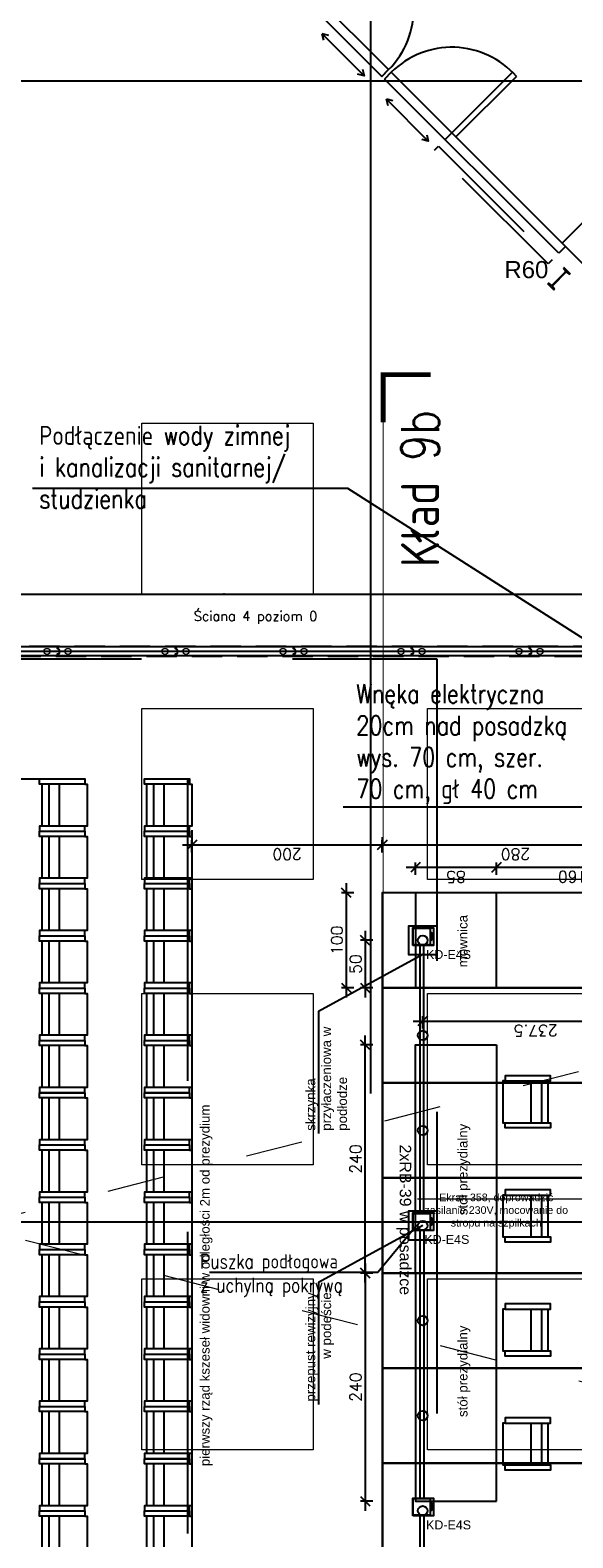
# Model space of a CAD drawing. Header units: centimetres. Extents: x -228435 to 111511, y -89367 to 428125.
# Tile 149 of 219: x 3885 to 9587, y 43675 to 59534. Entities that reach past the tile are written whole.
import ezdxf
from ezdxf.xclip import XClip

# ---------------------------------------------------------------- set-up
doc = ezdxf.new("R2010")
doc.units = ezdxf.units.CM
doc.header["$LTSCALE"] = 50
doc.header["$XCLIPFRAME"] = 0
doc.header["$PDMODE"] = 35
doc.header["$PDSIZE"] = 0.1
for name, pattern in [('0_II 10 sal$0$HIDDEN', [9.525, 6.35, -3.175]), ('DASHDOT2', [12.7, 6.35, -3.175, 0, -3.175]), ('HIDDEN', [9.525, 6.35, -3.175]), ('HIDDEN2', [4.7625, 3.175, -1.5875]), ('HIDDENX2', [19.05, 12.7, -6.35]), ('Kondygnacja +0$0$DASHDOT2', [12.7, 6.35, -3.175, 0, -3.175]), ('Kondygnacja -1$0$ACAD_ISO03W100', [30, 12, -18])]:
    doc.linetypes.add(name, pattern=pattern)
doc.layers.get('0').update_dxf_attribs({"color": 8})
doc.layers.get('DEFPOINTS').update_dxf_attribs({"color": 8})
for name, color, linetype in [('0_II 10 sal$0$ARCH_SIEDZENIA', 8, 'Continuous'), ('0_II 10 sal$0$ARCH_WYPOSAŻENIE_INNE', 8, 'Continuous'), ('0_II 10 sal$0$ARCH_ŚCIANY_PRZESUWNE', 8, 'Continuous'), ('ARCH_INFO_KŁADY ŚCIAN', 8, 'HIDDEN2'), ('ARCH_INFO_ODPORNOŚĆ OGNIOWA', 8, 'Continuous'), ('ARCH_INFO_OPISY', 8, 'Continuous'), ('ARCH_INFO_OSIE_IST', 8, 'DASHDOT2'), ('ARCH_NIEWIDOK_IST', 8, 'HIDDEN'), ('ARCH_STAL_IST', 8, 'Continuous'), ('ARCH_SZYNY', 8, 'Continuous'), ('ARCH_WIDOK_IST', 8, 'Continuous'), ('HUFCOR', 8, 'Continuous'), ('Hufcor szyny', 8, 'Kondygnacja +0$0$DASHDOT2'), ('Kondygnacja +0$0$ARCH_INFO_ODPORNOŚĆ OGNIOWA', 8, 'Continuous'), ('Kondygnacja +0$0$ARCH_INFO_OPISY', 8, 'Continuous'), ('Kondygnacja +0$0$ARCH_STAL_IST', 8, 'Continuous'), ('Kondygnacja +0$0$ARCH_WIDOK_IST', 8, 'Continuous'), ('Kondygnacja -1$0$ARCH_WYPOSAŻENIE_INNE', 8, 'Continuous'), ('Osie rzutów$0$ARCH_INFO_OSIE_OPISY_IST', 8, 'Continuous'), ('PANELE', 8, 'Continuous'), ('RYSUNKOWE_XREF', 8, 'Continuous')]:
    doc.layers.add(name, color=color, linetype=linetype)
for name, color, linetype, lineweight in [('_SP KORYTA', 8, 'Continuous', 25), ('ARCH_SUFITY_PODWIESZANE', 8, 'HIDDENX2', 9), ('Kondygnacja +0_5$0$ARCH_INFO_WYMIARY', 8, 'Continuous', 9), ('SYSTEMY AV', 8, 'Continuous', 13), ('Wymiary', 8, 'Continuous', 15)]:
    doc.layers.add(name, color=color, linetype=linetype, lineweight=lineweight)
doc.layers.get('HUFCOR').off()
doc.styles.add('-1 sale konferencyjne$0$Arial', font='ARIAL.TTF')
doc.styles.add('Arial', font='ARIAL.TTF')
doc.styles.add('Kondygnacja +0$0$Arial', font='ARIAL.TTF')
doc.styles.add('Kondygnacja +0$0$ROMANS-50-CM', font='romans.shx', dxfattribs={"width": 0.8, "height": 10})
doc.styles.add('Kondygnacja +0$0$Standard', font='txt')
doc.styles.add('Kondygnacja +0_5$0$Romans', font='Romans.shx', dxfattribs={"width": 0.7})
doc.styles.add('Romans', font='Romans.shx')
doc.styles.add('ROMANS-50-CM', font='romans.shx', dxfattribs={"width": 0.8, "height": 10})
doc.linetypes.add('SZYNA_LINE', pattern='A,12.7,-7.75,["SZYNA",Standard,S=2.54,R=0,X=-5.95,Y=-1.27],-7.75', length=28.2)
doc.dimstyles.new('ISO-25', dxfattribs={"dimtxt": 2.5, "dimasz": 2.5, "dimexe": 1.25, "dimexo": 0.625, "dimtad": 1, "dimtxsty": 'Standard', "dimcen": 2.5, "dimadec": 0, "dimazin": 0, "dimtfac": 1, "dimtmove": 0, "dimatfit": 3, "dimfxl": 0, "dimarcsym": 0})
doc.dimstyles.new('Kondygnacja +0$0$ISO-25', dxfattribs={"dimtxt": 2.5, "dimasz": 2.5, "dimexe": 1.25, "dimexo": 0.625, "dimtad": 1, "dimtxsty": 'Kondygnacja +0$0$Standard', "dimcen": 2.5, "dimadec": 0, "dimazin": 0, "dimtfac": 1, "dimtmove": 0, "dimatfit": 3, "dimfxl": 0, "dimarcsym": 0})
doc.dimstyles.new('Kondygnacja +0_5$0$Wymiary 1-100', dxfattribs={"dimtxt": 12, "dimasz": 10, "dimexe": 5, "dimexo": 0, "dimgap": 4, "dimtad": 1, "dimrnd": 0.5, "dimzin": 12, "dimdsep": 46, "dimtxsty": 'Kondygnacja +0_5$0$Romans', "dimblk": 'Kondygnacja +0_5$0$_Oblique', "dimcen": 10, "dimdle": 10, "dimclrt": 55, "dimazin": 0, "dimtfac": 1, "dimtmove": 1, "dimatfit": 3, "dimfxl": 0, "dimtolj": 1, "dimtzin": 0, "dimarcsym": 0})
doc.dimstyles.new('Wymiary 1-100', dxfattribs={"dimtxt": 12, "dimasz": 10, "dimexe": 5, "dimexo": 0, "dimgap": 4, "dimtad": 1, "dimrnd": 0.5, "dimzin": 12, "dimdsep": 46, "dimtxsty": 'Romans', "dimblk": 'OBLIQUE', "dimcen": 10, "dimdle": 10, "dimclrt": 55, "dimazin": 0, "dimtfac": 1, "dimtmove": 1, "dimatfit": 3, "dimfxl": 0, "dimtolj": 1, "dimtzin": 0, "dimarcsym": 0})

# ---------------------------------------------------------------- blocks, each defined once
blk = doc.blocks.new('SU Lampy kwadratowe +0')
at = {"layer": 'ARCH_SUFITY_PODWIESZANE', "ltscale": 2.5}
for points in [[(12620, 10040), (12800, 10040), (12800, 9860), (12620, 9860)], [(12620, 9740), (12800, 9740), (12800, 9560), (12620, 9560)], [(12920, 9740), (13100, 9740), (13100, 9560), (12920, 9560)], [(12620, 9440), (12800, 9440), (12800, 9260), (12620, 9260)], [(12920, 9440), (13100, 9440), (13100, 9260), (12920, 9260)], [(12620, 9140), (12800, 9140), (12800, 8960), (12620, 8960)], [(12920, 9140), (13100, 9140), (13100, 8960), (12920, 8960)]]:
    blk.add_lwpolyline(points, close=True, dxfattribs=at)
blk = doc.blocks.new('Kondygnacja +0_5$0$_Oblique')
at = {"color": 0, "linetype": 'ByBlock', "lineweight": -2}
blk.add_line((-0.5, -0.5), (0.5, 0.5), dxfattribs=at)
blk = doc.blocks.new('*D331')
at = {"layer": 'DEFPOINTS', "color": 0, "lineweight": 40}
for p in [(1460, 53597), (1460, 53595), (10385, 53355)]:
    blk.add_point(p, dxfattribs=at)
at = {"layer": 'Kondygnacja +0_5$0$ARCH_INFO_WYMIARY', "color": 0, "lineweight": -2}
for p, q in [((10395, 53597), (1450, 53597)), ((1460, 53595), (1460, 53602)), ((10385, 53589), (10385, 53602))]:
    blk.add_line(p, q, dxfattribs=at)
at = {"layer": 'Kondygnacja +0_5$0$ARCH_INFO_WYMIARY', "color": 0, "lineweight": -2, "xscale": 10, "yscale": 10, "zscale": 10, "rotation": 180}
blk.add_blockref('Kondygnacja +0_5$0$_Oblique', (1460, 53597), dxfattribs=at)
at = {"layer": 'Kondygnacja +0_5$0$ARCH_INFO_WYMIARY', "color": 0, "lineweight": -2, "xscale": 10, "yscale": 10, "zscale": 10}
blk.add_blockref('Kondygnacja +0_5$0$_Oblique', (10385, 53597), dxfattribs=at)
at = {"layer": 'Kondygnacja +0_5$0$ARCH_INFO_WYMIARY', "color": 55, "insert": (5923, 53602), "char_height": 5, "attachment_point": 5, "style": 'Kondygnacja +0_5$0$Romans'}
blk.add_mtext('\\A1;8925', dxfattribs=at)
blk = doc.blocks.new('Linie kładów 0')
at = {"layer": 'ARCH_INFO_KŁADY ŚCIAN', "linetype": 'Continuous', "const_width": 5}
blk.add_lwpolyline([(12923.5, 10090.9), (12873.5, 10090.9), (12873.5, 10040.9)], dxfattribs=at)
at = {"layer": 'ARCH_INFO_KŁADY ŚCIAN', "ltscale": 10, "const_width": 1}
blk.add_lwpolyline([(12873.5, 5967.4), (12873.5, 10090.9)], dxfattribs=at)
at = {"layer": 'ARCH_INFO_KŁADY ŚCIAN', "insert": (12932.3, 9888.5), "char_height": 40, "width": 626.533, "attachment_point": 7, "rotation": 90, "style": 'ROMANS-50-CM'}
blk.add_mtext('Kład 9b', dxfattribs=at)
blk = doc.blocks.new('Kondygnacja +0$0$_Dot')
at = {"color": 0, "linetype": 'ByBlock', "lineweight": -2}
blk.add_line((-0.5, 0), (-1, 0), dxfattribs=at)
at = {"color": 0, "linetype": 'ByBlock', "const_width": 0.5}
blk.add_lwpolyline([(-0.25, 0, 1), (0.25, 0, 1)], format="xyb", close=True, dxfattribs=at)
blk = doc.blocks.new('A$C50B549AF')
at = {"layer": 'ARCH_SZYNY', "linetype": 'SZYNA_LINE', "ltscale": 2.5}
blk.add_line((6047, 4800.4, 630), (6909.2, 4800.4, 630), dxfattribs=at)
blk = doc.blocks.new('*U520')
at = {"layer": 'PANELE'}
for points in [[(0, 0), (0, -21), (-14, -21)], [(0, 0), (1240, 0)], [(1240, 0), (1240, -21), (1226, -21)], [(-14, -76), (0, -76), (0, -97)], [(0, -97), (1240, -97)], [(1226, -76), (1240, -76), (1240, -97)]]:
    blk.add_lwpolyline(points, dxfattribs=at)
for centre in [(24, -48), (1264, -48)]:
    blk.add_arc(centre, 46.5, 143.7563, 216.2437, dxfattribs=at)
at = {"layer": 'Wymiary'}
for centre in [(110, -48), (1130, -48)]:
    blk.add_circle(centre, 32, dxfattribs=at)
blk = doc.blocks.new('-1 dzien I$0$Miejsce_siedzące_2d')
at = {"color": 0, "linetype": 'ByBlock', "lineweight": -2}
for p, q in [((-26.4, 27.1), (26.4, 27.1)), ((-26.4, 12.5), (26.4, 12.5))]:
    blk.add_line(p, q, dxfattribs=at)
for points in [[(-26.4, 62.7), (-26.4, 0), (-33, 0), (-33, 62.7), (-26.4, 62.7), (-26.4, 66), (26.4, 66), (26.4, 62.7), (26.4, 0), (33, 0), (33, 62.7), (26.4, 62.7)], [(26.4, 3.3), (-26.4, 3.3)]]:
    blk.add_lwpolyline(points, dxfattribs=at)
blk = doc.blocks.new('_Oblique')
at = {"color": 0, "linetype": 'ByBlock', "lineweight": -2}
blk.add_line((-0.5, -0.5), (0.5, 0.5), dxfattribs=at)
blk = doc.blocks.new('*D1262')
at = {"color": 0, "lineweight": -2}
for p, q in [((818.8, 160.1), (831.8, 160.1)), ((826.8, 170.1), (826.8, -9.9)), ((818.8, 0.1), (831.8, 0.1))]:
    blk.add_line(p, q, dxfattribs=at)
at = {"layer": 'DEFPOINTS', "color": 0, "lineweight": 40}
for p in [(800, 160.1), (799.2, 0.1), (826.8, 0.1)]:
    blk.add_point(p, dxfattribs=at)
at = {"color": 0, "lineweight": -2, "xscale": 10, "yscale": 10, "zscale": 10}
for p, rotation in [((826.8, 160.1), 90), ((826.8, 0.1), 270)]:
    blk.add_blockref('_Oblique', p, dxfattribs=dict(at, rotation=rotation))
at = {"color": 55, "insert": (816.8, 80.1), "char_height": 12, "attachment_point": 5, "rotation": 90, "style": 'Romans'}
blk.add_mtext('\\A1;160', dxfattribs=at)
blk = doc.blocks.new('*D1263')
at = {"color": 0, "lineweight": -2}
for p, q in [((850.5, 290.1), (850.5, -9.9)), ((842.5, 280.1), (855.5, 280.1)), ((842.5, 0.1), (855.5, 0.1))]:
    blk.add_line(p, q, dxfattribs=at)
at = {"layer": 'DEFPOINTS', "color": 0, "lineweight": 40}
for p in [(800.8, 280.1), (800, 0.1), (850.5, 0.1)]:
    blk.add_point(p, dxfattribs=at)
at = {"color": 0, "lineweight": -2, "xscale": 10, "yscale": 10, "zscale": 10}
for p, rotation in [((850.5, 280.1), 90), ((850.5, 0.1), 270)]:
    blk.add_blockref('_Oblique', p, dxfattribs=dict(at, rotation=rotation))
at = {"color": 55, "insert": (840.5, 140.1), "char_height": 12, "attachment_point": 5, "rotation": 90, "style": 'Romans'}
blk.add_mtext('\\A1;280', dxfattribs=at)
blk = doc.blocks.new('*D1264')
at = {"color": 0, "lineweight": -2}
for p, q in [((826.8, 255.1), (826.8, 150.1)), ((818.8, 245.1), (831.8, 245.1)), ((818.8, 160.1), (831.8, 160.1))]:
    blk.add_line(p, q, dxfattribs=at)
at = {"layer": 'DEFPOINTS', "color": 0, "lineweight": 40}
for p in [(800, 245.1), (800, 160.1), (826.8, 160.1)]:
    blk.add_point(p, dxfattribs=at)
at = {"color": 0, "lineweight": -2, "xscale": 10, "yscale": 10, "zscale": 10}
for p, rotation in [((826.8, 245.1), 90), ((826.8, 160.1), 270)]:
    blk.add_blockref('_Oblique', p, dxfattribs=dict(at, rotation=rotation))
at = {"color": 55, "insert": (816.8, 202.6), "char_height": 12, "attachment_point": 5, "rotation": 90, "style": 'Romans'}
blk.add_mtext('\\A1;85', dxfattribs=at)
blk = doc.blocks.new('*D1267')
at = {"color": 0, "lineweight": -2}
for p, q in [((665.1, 247.6), (665.1, -10)), ((657.1, 237.6), (670.1, 237.6)), ((657.1, 0), (670.1, 0))]:
    blk.add_line(p, q, dxfattribs=at)
at = {"layer": 'DEFPOINTS', "color": 0, "lineweight": 40}
for p in [(650, 237.6), (647.1, 0), (665.1, 0)]:
    blk.add_point(p, dxfattribs=at)
at = {"color": 0, "lineweight": -2, "xscale": 10, "yscale": 10, "zscale": 10}
for p, rotation in [((665.1, 237.6), 90), ((665.1, 0), 270)]:
    blk.add_blockref('_Oblique', p, dxfattribs=dict(at, rotation=rotation))
at = {"color": 55, "insert": (655.1, 118.8), "char_height": 12, "attachment_point": 5, "rotation": 90, "style": 'Romans'}
blk.add_mtext('\\A1;237.5', dxfattribs=at)
blk = doc.blocks.new('*D1268')
at = {"color": 0, "lineweight": -2}
for p, q in [((690, 317.8), (810, 317.8)), ((700, 309.8), (700, 322.8)), ((800, 309.8), (800, 322.8))]:
    blk.add_line(p, q, dxfattribs=at)
at = {"layer": 'DEFPOINTS', "color": 0, "lineweight": 40}
for p in [(800, 317.8), (700, 280.1), (800, 280.1)]:
    blk.add_point(p, dxfattribs=at)
at = {"color": 0, "lineweight": -2, "xscale": 10, "yscale": 10, "zscale": 10, "rotation": 180}
blk.add_blockref('_Oblique', (700, 317.8), dxfattribs=at)
at = {"color": 0, "lineweight": -2, "xscale": 10, "yscale": 10, "zscale": 10}
blk.add_blockref('_Oblique', (800, 317.8), dxfattribs=at)
at = {"color": 55, "insert": (750, 327.8), "char_height": 12, "attachment_point": 5, "style": 'Romans'}
blk.add_mtext('\\A1;100', dxfattribs=at)
blk = doc.blocks.new('*D1269')
at = {"color": 0, "lineweight": -2}
for p, q in [((700, 290), (700, 303)), ((750, 290), (750, 303)), ((760, 298), (690, 298))]:
    blk.add_line(p, q, dxfattribs=at)
at = {"layer": 'DEFPOINTS', "color": 0, "lineweight": 40}
for p in [(700, 298), (700, 237.6), (750, 237.6)]:
    blk.add_point(p, dxfattribs=at)
at = {"color": 0, "lineweight": -2, "xscale": 10, "yscale": 10, "zscale": 10, "rotation": 180}
blk.add_blockref('_Oblique', (700, 298), dxfattribs=at)
at = {"color": 0, "lineweight": -2, "xscale": 10, "yscale": 10, "zscale": 10}
blk.add_blockref('_Oblique', (750, 298), dxfattribs=at)
at = {"color": 55, "insert": (725, 308), "char_height": 12, "attachment_point": 5, "style": 'Romans'}
blk.add_mtext('\\A1;50', dxfattribs=at)
blk = doc.blocks.new('*D1270')
at = {"color": 0, "lineweight": -2}
for p, q in [((400, 290), (400, 303)), ((640, 290), (640, 303)), ((390, 298), (650, 298))]:
    blk.add_line(p, q, dxfattribs=at)
at = {"layer": 'DEFPOINTS', "color": 0, "lineweight": 40}
for p in [(640, 298), (400, 245.1), (640, 245.1)]:
    blk.add_point(p, dxfattribs=at)
at = {"color": 0, "lineweight": -2, "xscale": 10, "yscale": 10, "zscale": 10, "rotation": 180}
blk.add_blockref('_Oblique', (400, 298), dxfattribs=at)
at = {"color": 0, "lineweight": -2, "xscale": 10, "yscale": 10, "zscale": 10}
blk.add_blockref('_Oblique', (640, 298), dxfattribs=at)
at = {"color": 55, "insert": (520, 308), "char_height": 12, "attachment_point": 5, "style": 'Romans'}
blk.add_mtext('\\A1;240', dxfattribs=at)
blk = doc.blocks.new('*D1265')
at = {"color": 0, "lineweight": -2}
for p, q in [((842.5, 480.1), (855.5, 480.1)), ((850.5, 490.1), (850.5, 270.1)), ((858.5, 280.1), (845.5, 280.1))]:
    blk.add_line(p, q, dxfattribs=at)
at = {"layer": 'DEFPOINTS', "color": 0, "lineweight": 40}
for p in [(785.3, 480.1), (850.5, 280.1), (862.4, 280.1)]:
    blk.add_point(p, dxfattribs=at)
at = {"color": 0, "lineweight": -2, "xscale": 10, "yscale": 10, "zscale": 10}
for p, rotation in [((850.5, 480.1), 90), ((850.5, 280.1), 270)]:
    blk.add_blockref('_Oblique', p, dxfattribs=dict(at, rotation=rotation))
at = {"color": 55, "insert": (840.5, 380.1), "char_height": 12, "attachment_point": 5, "rotation": 90, "style": 'Romans'}
blk.add_mtext('\\A1;200', dxfattribs=at)
blk = doc.blocks.new('*D1266')
at = {"color": 0, "lineweight": -2}
for p, q in [((160, 290), (160, 303)), ((400, 290), (400, 303)), ((410, 298), (150, 298))]:
    blk.add_line(p, q, dxfattribs=at)
at = {"layer": 'DEFPOINTS', "color": 0, "lineweight": 40}
for p in [(160, 298), (160, 245.1), (400, 245.1)]:
    blk.add_point(p, dxfattribs=at)
at = {"color": 0, "lineweight": -2, "xscale": 10, "yscale": 10, "zscale": 10, "rotation": 180}
blk.add_blockref('_Oblique', (160, 298), dxfattribs=at)
at = {"color": 0, "lineweight": -2, "xscale": 10, "yscale": 10, "zscale": 10}
blk.add_blockref('_Oblique', (400, 298), dxfattribs=at)
at = {"color": 55, "insert": (280, 308), "char_height": 12, "attachment_point": 5, "style": 'Romans'}
blk.add_mtext('\\A1;240', dxfattribs=at)
blk = doc.blocks.new('puszka e4s-538')
for points in [[(0, 29.1), (24.7, 29.1), (24.7, 0), (0, 0)], [(0.6, 28.4), (24.1, 28.4), (24.1, 4.7), (0.6, 4.7)], [(7.5, 3.2), (18, 3.2), (18, 2.7), (7.5, 2.7)]]:
    blk.add_lwpolyline(points, close=True)
blk = doc.blocks.new('puuuchy')
at = {"layer": '_SP KORYTA', "xscale": 0.375, "yscale": 0.375, "zscale": 0.375, "rotation": 90}
for p in [(-266.79, 2245.37, 315), (-266.79, 2095.37, 315), (-266.79, 1945.37, 315)]:
    blk.add_blockref('puszka e4s-538', p, dxfattribs=at)
blk = doc.blocks.new('cahbir 0')
at = {"layer": '_SP KORYTA'}
for p, q in [((-637.9, 4610.7), (-637.9, 4329.3)), ((-633.9, 4329.3), (-633.9, 4610.7)), ((-637.9, 4310.7), (-637.9, 4029.3)), ((-633.9, 4310.7), (-633.9, 4029.3)), ((-637.9, 4010.7), (-637.9, 3428.5)), ((-633.9, 4010.7), (-633.9, 3428.5))]:
    blk.add_line(p, q, dxfattribs=at)
at = {"layer": '_SP KORYTA', "xscale": 2, "yscale": 2, "zscale": 2}
blk.add_blockref('puuuchy', (-90, 120, -1290), dxfattribs=at)
at = {"layer": '_SP KORYTA', "xscale": 0.75, "yscale": 0.75, "zscale": 0.75, "rotation": 90}
for p in [(-623.6, 4610.7), (-623.6, 4310.7), (-623.6, 4010.7)]:
    blk.add_blockref('puszka e4s-538', p, dxfattribs=at)
at = {"layer": '_SP KORYTA', "style": 'Arial'}
for p in [(-631.5, 4596.4), (-633.3, 4296.7), (-631.5, 3996.4)]:
    blk.add_text('KD-E4S', height=9.38, dxfattribs=at).set_placement(p)
blk.add_text('2xRB-39 w posadzce', height=12, rotation=270, dxfattribs=at).set_placement((-659.1, 4401.2))
blk = doc.blocks.new('0_II 10 sal$0$Miejsce_siedzące_2d')
at = {"color": 0, "linetype": 'ByBlock', "lineweight": -2}
for p, q in [((-26.4, 27.1), (26.4, 27.1)), ((-26.4, 12.5), (26.4, 12.5))]:
    blk.add_line(p, q, dxfattribs=at)
for points in [[(-26.4, 62.7), (-26.4, 0), (-33, 0), (-33, 62.7), (-26.4, 62.7), (-26.4, 66), (26.4, 66), (26.4, 62.7), (26.4, 0), (33, 0), (33, 62.7), (26.4, 62.7)], [(26.4, 3.3), (-26.4, 3.3)]]:
    blk.add_lwpolyline(points, dxfattribs=at)
blk = doc.blocks.new('Osie rzutów')
at = {"layer": 'ARCH_INFO_OSIE_IST', "ltscale": 10}
for p, q in [((12860, 12510), (12860, 4623.3)), ((4436, 10400), (13655, 10400)), ((4436, 9800), (15156.5, 9800)), ((4436, 9200), (15156.5, 9200))]:
    blk.add_line(p, q, dxfattribs=at)
blk = doc.blocks.new('A$C6FDA0163')
at = {"layer": 'RYSUNKOWE_XREF'}
blk.add_blockref('Osie rzutów', (-10460, -9819, -630), dxfattribs=at)
blk = doc.blocks.new('A$C1D9A4D4F')
at = {"linetype": 'HIDDEN2', "ltscale": 10}
blk.add_line((865.947, 480.095), (45.603, 480.095), dxfattribs=at)
for points in [[(450, 237.595), (390.15, 347.09), (261.727, 347.09)], [(735.036, 237.595), (675.186, 347.09), (546.763, 347.09)]]:
    blk.add_lwpolyline(points)
for points in [[(100, 0.095), (200, 0.095), (200, 280.095), (100, 280.095)], [(200, 0.095), (300, 0.095), (300, 280.095), (200, 280.095)], [(300, 0.095), (400, 0.095), (400, 280.095), (300, 280.095)], [(400, 0.095), (500, 0.095), (500, 280.095), (400, 280.095)], [(500, 0.095), (600, 0.095), (600, 280.095), (500, 280.095)], [(600, 0.095), (700, 0.095), (700, 280.095), (600, 280.095)], [(700, 0.095), (800, 0.095), (800, 280.095), (700, 280.095)], [(160, 160.105), (400, 160.105), (400, 245.105), (160, 245.105)], [(640, 160.105), (400, 160.105), (400, 245.105), (640, 245.105)], [(435.036, 222.41), (465.036, 222.41), (465.036, 252.41), (435.036, 252.41)], [(699.995, 160.068), (799.995, 160.068), (799.995, 245.068), (699.995, 245.068)], [(735.036, 222.41), (765.036, 222.41), (765.036, 252.41), (735.036, 252.41)]]:
    blk.add_lwpolyline(points, close=True)
for centre in [(150, 237.595), (250, 237.595), (350, 237.595), (450, 237.595), (550, 237.595), (650, 237.595), (750, 237.595)]:
    blk.add_circle(centre, 5)
at = {"xscale": -0.8328285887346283, "yscale": 0.7571168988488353}
for p in [(220.104, 103.298), (340.104, 103.298), (460.104, 103.298), (580.104, 103.298)]:
    blk.add_blockref('-1 dzien I$0$Miejsce_siedzące_2d', p, dxfattribs=at)
at = {"char_height": 10}
for s, insert, width, attachment_point in [('{\\fArial|b0|i0|c238|p34;pierwszy rząd kszeseł widowni w odległości 2m od prezydium}', (196.872, 471.491), 438.57038, 1), ('{\\fArial|b0|i0|c238|p34;przepust rewizyjny w podeście}', (379.748, 360.49), 126.29964, 3), ('{\\fArial|b0|i0|c238|p34;skrzynka przyłaczeniowa w podłodze}', (549.677, 360.512), 126.29964, 1), ('{\\fArial|b0|i0|c238|p34;stół prezydialny}', (248.549, 200.538), 195.97774, 1), ('{\\fArial|b0|i0|c238|p34;stół prezydialny}', (460.838, 200.538), 195.97774, 1), ('{\\fArial|b0|i0|c238|p34;mównica}', (721.593, 200.538), 195.97774, 1)]:
    blk.add_mtext(s, dxfattribs=dict(at, insert=insert, width=width, attachment_point=attachment_point))
for base, p1, p2, angle, picture, middle in [((850.458, 280.095), (785.329, 480.095), (862.355, 280.095), 90, '*D1265', (840.458, 380.095)), ((160, 298.034), (400, 245.105), (160, 245.105), 180, '*D1266', (280, 308.034)), ((850.458, 0.095), (800.816, 280.095), (800, 0.095), 90, '*D1263', (840.458, 140.095)), ((826.773, 160.105), (799.995, 245.068), (799.995, 160.105), 90, '*D1264', (816.773, 202.587)), ((665.0617, 0), (650, 237.5954), (647.1012, 0), 90, '*D1267', (655.0617, 118.7977)), ((826.773, 0.095), (799.995, 160.105), (799.179, 0.095), 90, '*D1262', (816.773, 80.1))]:
    dim = blk.add_linear_dim(base=base, p1=p1, p2=p2, angle=angle, dimstyle='Wymiary 1-100')
    dim.commit()
    dim.dimension.update_dxf_attribs({"geometry": picture, "text_midpoint": middle})
for base, p1, p2, picture, middle in [((800, 317.824), (700, 280.095), (800, 280.095), '*D1268', (750, 327.824)), ((640, 298.034), (400, 245.105), (640, 245.105), '*D1270', (520, 308.034)), ((700, 298.034), (750, 237.595), (700, 237.595), '*D1269', (725, 308.034))]:
    dim = blk.add_linear_dim(base=base, p1=p1, p2=p2, dimstyle='Wymiary 1-100')
    dim.commit()
    dim.dimension.update_dxf_attribs({"geometry": picture, "text_midpoint": middle})

msp = doc.modelspace()

# ---------------------------------------------------------------- linework, layer by layer
at = {"layer": '0_II 10 sal$0$ARCH_WYPOSAŻENIE_INNE', "linetype": '0_II 10 sal$0$HIDDEN', "ltscale": 10, "elevation": 630}
for points in [[(8160, 52920), (8160, 41020), (1880, 41020), (1880, 41360), (1040, 41360), (1040, 41020), (-10490, 41020), (-10490, 52920), (1040, 52920), (1040, 52580), (1880, 52580), (1880, 52920)], [(-8709.98706, 51657.5), (5540.01294, 51657.5), (5540.01294, 42307.5), (-8709.98706, 42307.5)]]:
    msp.add_lwpolyline(points, close=True, dxfattribs=at)
at = {"layer": '0_II 10 sal$0$ARCH_ŚCIANY_PRZESUWNE', "linetype": '0_II 10 sal$0$HIDDEN', "lineweight": -3}
for p, q in [((10385, 53050, 630), (1775, 53050, 630)), ((1775, 52950, 630), (10385, 52950, 630))]:
    msp.add_line(p, q, dxfattribs=at)
at = {"layer": 'ARCH_NIEWIDOK_IST', "ltscale": 4, "elevation": 630}
msp.add_lwpolyline([(9370.3012, 57117.98307), (9327.87479, 57075.55667), (8132.86433, 58270.56713), (8175.29074, 58312.99353)], close=True, dxfattribs=at)
at = {"layer": 'ARCH_STAL_IST'}
for p, q in [((9509.98046, 56992.07247, 630), (9368.93258, 56851.02459, 630)), ((9515.21305, 56986.83988, 630), (9374.16517, 56845.792, 630)), ((9495.10582, 57035.60485, 630), (9492.41882, 57032.91785, 630)), ((9509.98046, 56998.43643, 630), (9492.41882, 57022.31125, 630)), ((9558.74543, 56971.96524, 630), (9495.10582, 57035.60485, 630)), ((9495.10582, 57035.60485, 630), (9558.74543, 56971.96524, 630)), ((9521.57701, 56986.83988, 630), (9545.45183, 56969.27824, 630)), ((9556.05843, 56969.27824, 630), (9558.74543, 56971.96524, 630)), ((9558.74543, 56971.96524, 630), (9556.05843, 56969.27824, 630)), ((9325.4002, 56865.89923, 630), (9328.0872, 56868.58623, 630)), ((9389.03981, 56802.25962, 630), (9325.4002, 56865.89923, 630)), ((9325.4002, 56865.89923, 630), (9389.03981, 56802.25962, 630)), ((9362.56862, 56851.02459, 630), (9338.6938, 56868.58623, 630)), ((9374.16517, 56839.42804, 630), (9391.72681, 56815.55322, 630)), ((9391.72681, 56804.94662, 630), (9389.03981, 56802.25962, 630)), ((9389.03981, 56802.25962, 630), (9391.72681, 56804.94662, 630))]:
    msp.add_line(p, q, dxfattribs=at)
for centre, radius, start, end in [((9497.72212, 57027.61455, 630), 7.5, 135, 225), ((9506.79848, 56995.25445, 630), 4.5, 315, 45), ((9518.39503, 56983.6579, 630), 4.5, 45, 135), ((9550.75513, 56974.58154, 630), 7.5, 225, 315), ((9550.75513, 56974.58154, 630), 7.5, 225, 315), ((9333.3905, 56863.28293, 630), 7.5, 45, 135), ((9365.7506, 56854.20657, 630), 4.5, 225, 315), ((9377.34715, 56842.61002, 630), 4.5, 135, 225), ((9386.42351, 56810.24992, 630), 7.5, 315, 45), ((9386.42351, 56810.24992, 630), 7.5, 315, 45)]:
    msp.add_arc(centre, radius, start, end, dxfattribs=at)
at = {"layer": 'ARCH_WIDOK_IST'}
for p, q in [((7652.03172, 59119.09526, 630), (5820.62516, 60950.50183, 630)), ((5749.91448, 60879.79115, 630), (7581.32104, 59048.38459, 630)), ((7581.32104, 59048.38459, 630), (7652.03172, 59119.09526, 630)), ((7652.03172, 59119.09526, 630), (7581.32104, 59048.38459, 630)), ((7581.32104, 59048.38459, 630), (7652.03172, 59119.09526, 630)), ((7652.03172, 59119.09526, 630), (7581.32104, 59048.38459, 630)), ((7680.31599, 59090.81099, 630), (7609.60531, 59020.10032, 630)), ((7680.31599, 59090.81099, 630), (7609.60531, 59020.10032, 630)), ((9441.01188, 57188.69375, 630), (7609.60531, 59020.10032, 630)), ((7680.31599, 59090.81099, 630), (9511.72255, 57259.40443, 630)), ((9476.3903, 57294.73668, 630), (9933.68834, 57756.67746, 630)), ((9511.72255, 57259.40443, 630), (9441.01188, 57188.69375, 630)), ((13335, 53436.12698, 630), (9476.3903, 57294.73668, 630))]:
    msp.add_line(p, q, dxfattribs=at)
at = {"layer": 'ARCH_WIDOK_IST', "elevation": 630}
for points in [[(6954.04739, 59496.67758), (7393.31807, 59054.5205), (7325.22723, 59071.78909)], [(6971.31598, 59428.58674), (6954.04739, 59496.67758)], [(7022.13823, 59479.409), (6954.04739, 59496.67758)], [(7376.04949, 59122.61134), (7393.31807, 59054.5205)], [(8953.1082, 59090.81099), (8246.00142, 58383.70421)], [(8994.11881, 59046.9688), (8359.1385, 58411.98848)], [(7629.81001, 58807.63703), (8069.08069, 58365.47995), (8000.98985, 58382.74854)], [(7647.07859, 58739.54619), (7629.81001, 58807.63703)], [(7697.90085, 58790.36844), (7629.81001, 58807.63703)], [(8051.8121, 58433.57079), (8069.08069, 58365.47995)]]:
    msp.add_lwpolyline(points, dxfattribs=at)
at = {"layer": 'ARCH_WIDOK_IST'}
for centre, start, end in [((7015.63562, 59755.49137, 630), 315, 48.822553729), ((8316.71209, 58454.41489, 630), 41.177446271, 135)]:
    msp.add_arc(centre, 900, start, end, dxfattribs=at)
at = {"layer": 'Kondygnacja +0$0$ARCH_STAL_IST'}
for p, q in [((9509.98046, 56992.07247, 630), (9368.93258, 56851.02459, 630)), ((9515.21305, 56986.83988, 630), (9374.16517, 56845.792, 630)), ((9495.10582, 57035.60485, 630), (9492.41882, 57032.91785, 630)), ((9509.98046, 56998.43643, 630), (9492.41882, 57022.31125, 630)), ((9558.74543, 56971.96524, 630), (9495.10582, 57035.60485, 630)), ((9495.10582, 57035.60485, 630), (9558.74543, 56971.96524, 630)), ((9521.57701, 56986.83988, 630), (9545.45183, 56969.27824, 630)), ((9556.05843, 56969.27824, 630), (9558.74543, 56971.96524, 630)), ((9558.74543, 56971.96524, 630), (9556.05843, 56969.27824, 630)), ((9325.4002, 56865.89923, 630), (9328.0872, 56868.58623, 630)), ((9389.03981, 56802.25962, 630), (9325.4002, 56865.89923, 630)), ((9325.4002, 56865.89923, 630), (9389.03981, 56802.25962, 630)), ((9362.56862, 56851.02459, 630), (9338.6938, 56868.58623, 630)), ((9374.16517, 56839.42804, 630), (9391.72681, 56815.55322, 630)), ((9391.72681, 56804.94662, 630), (9389.03981, 56802.25962, 630)), ((9389.03981, 56802.25962, 630), (9391.72681, 56804.94662, 630))]:
    msp.add_line(p, q, dxfattribs=at)
for centre, radius, start, end in [((9497.72212, 57027.61455, 630), 7.5, 135, 225), ((9506.79848, 56995.25445, 630), 4.5, 315, 45), ((9518.39503, 56983.6579, 630), 4.5, 45, 135), ((9550.75513, 56974.58154, 630), 7.5, 225, 315), ((9550.75513, 56974.58154, 630), 7.5, 225, 315), ((9333.3905, 56863.28293, 630), 7.5, 45, 135), ((9365.7506, 56854.20657, 630), 4.5, 225, 315), ((9377.34715, 56842.61002, 630), 4.5, 135, 225), ((9386.42351, 56810.24992, 630), 7.5, 315, 45), ((9386.42351, 56810.24992, 630), 7.5, 315, 45)]:
    msp.add_arc(centre, radius, start, end, dxfattribs=at)
at = {"layer": 'Kondygnacja +0$0$ARCH_WIDOK_IST'}
for p, q in [((7652.03172, 59119.09526, 630), (5820.62516, 60950.50183, 630)), ((5749.91448, 60879.79115, 630), (7581.32104, 59048.38459, 630)), ((7581.32104, 59048.38459, 630), (7652.03172, 59119.09526, 630)), ((7652.03172, 59119.09526, 630), (7581.32104, 59048.38459, 630)), ((7680.31599, 59090.81099, 630), (7609.60531, 59020.10032, 630)), ((9441.01188, 57188.69375, 630), (7609.60531, 59020.10032, 630)), ((7680.31599, 59090.81099, 630), (9511.72255, 57259.40443, 630)), ((9476.3903, 57294.73668, 630), (9933.68834, 57756.67746, 630)), ((9511.72255, 57259.40443, 630), (9441.01188, 57188.69375, 630)), ((13335, 53436.12698, 630), (9476.3903, 57294.73668, 630))]:
    msp.add_line(p, q, dxfattribs=at)
at = {"layer": 'SYSTEMY AV'}
msp.add_line((9892.87333, 47236.55825, 7230), (7956.4643, 47236.55825, 7230), dxfattribs=at)
at = {"layer": 'SYSTEMY AV', "linetype": 'Kondygnacja -1$0$ACAD_ISO03W100', "elevation": 630}
msp.add_lwpolyline([(10233.34346, 45174.51763), (3250.4, 46952.9536), (10233.34346, 48730.39046)], dxfattribs=at)

# ---------------------------------------------------------------- block references
at = {"xscale": 10, "yscale": 10, "zscale": 10}
msp.add_blockref('cahbir 0', (14360, 3800.00982, 630), dxfattribs=at)
ref = msp.add_blockref('A$C6FDA0163', (-16540, 53190.5, 630), dxfattribs=dict(xscale=10, yscale=10, zscale=10))
XClip(ref).set_block_clipping_path([(-400.031931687, -2219.05), (399.968068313, 380.95)])
at = {"rotation": 180}
for p in [(4172.04358, 52951.52357, 630), (5412.04358, 52951.52357, 630), (6652.04358, 52951.52357, 630), (7892.04358, 52951.52357, 630), (9132.04358, 52951.52357, 630), (10372.04358, 52951.52357, 630)]:
    msp.add_blockref('*U520', p, dxfattribs=at)
at = {"layer": '0_II 10 sal$0$ARCH_SIEDZENIA', "linetype": 'Continuous', "lineweight": -3, "xscale": 8.328285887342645, "yscale": 7.571168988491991, "zscale": 10, "rotation": 270}
for p in [(3985, 51382.5, -5970), (5085, 51382.5, -5970), (3985, 50832.5, -5970), (5085, 50832.5, -5970), (3985, 50282.5, -5970), (5085, 50282.5, -5970), (3985, 49732.5, -5970), (5085, 49732.5, -5970), (3985, 49182.5, -5970), (5085, 49182.5, -5970), (3985, 48632.5, -5970), (5085, 48632.5, -5970), (3985, 48082.5, -5970), (5085, 48082.5, -5970), (3985, 47532.5, -5970), (5085, 47532.5, -5970), (3985, 46982.5, -5970), (5085, 46982.5, -5970), (3985, 46432.5, -5970), (5085, 46432.5, -5970), (3985, 45882.5, -5970), (5085, 45882.5, -5970), (3985, 45332.5, -5970), (5085, 45332.5, -5970), (3985, 44782.5, -5970), (5085, 44782.5, -5970), (3985, 44232.5, -5970), (5085, 44232.5, -5970), (3985, 43682.5, -5970), (5085, 43682.5, -5970)]:
    msp.add_blockref('0_II 10 sal$0$Miejsce_siedzące_2d', p, dxfattribs=at)
at = {"layer": 'ARCH_INFO_KŁADY ŚCIAN', "xscale": 10, "yscale": 10, "zscale": 10}
msp.add_blockref('Linie kładów 0', (-121140, -45000, 630), dxfattribs=at)
at = {"layer": 'ARCH_SUFITY_PODWIESZANE', "ltscale": 2.5, "xscale": 10, "yscale": 10, "zscale": 10}
msp.add_blockref('SU Lampy kwadratowe +0', (-121140, -45000, -5670), dxfattribs=at)
at = {"layer": 'HUFCOR', "xscale": 10, "yscale": 10, "zscale": 10}
msp.add_blockref('A$C50B549AF', (-58654.9183, 4996.03602, -5670), dxfattribs=at)
at = {"layer": 'Kondygnacja -1$0$ARCH_WYPOSAŻENIE_INNE', "xscale": 10, "yscale": 10, "zscale": 10, "rotation": 90}
msp.add_blockref('A$C1D9A4D4F', (10385.95388, 42460.0118, 630), dxfattribs=at)
at = {"layer": 'Osie rzutów$0$ARCH_INFO_OSIE_OPISY_IST', "xscale": 10, "yscale": 10, "zscale": 10}
msp.add_blockref('Osie rzutów', (-121140, -45000, 630), dxfattribs=at)

# ---------------------------------------------------------------- texts
at = {"layer": 'ARCH_INFO_ODPORNOŚĆ OGNIOWA', "insert": (9099.5088, 57164.10416, 630), "char_height": 180, "width": 533.3252474, "attachment_point": 5, "style": 'Arial'}
msp.add_mtext('\\PR60', dxfattribs=at)
at = {"layer": 'ARCH_INFO_OPISY', "insert": (5669.69438, 46658.79747, 630), "char_height": 150, "width": 6265.3267976, "attachment_point": 1, "style": 'ROMANS-50-CM'}
msp.add_mtext('Puszka podłogowa\\Pz uchylną pokrywą', dxfattribs=at)
at = {"layer": 'Hufcor szyny', "linetype": 'ByBlock', "ltscale": 5, "insert": (5604.27303, 53421.10184, -5664.4591), "char_height": 100, "width": 5268.2821399, "attachment_point": 1, "style": 'Romans'}
msp.add_mtext('Ściana 4 poziom 0', dxfattribs=at)
at = {"layer": 'Kondygnacja +0$0$ARCH_INFO_ODPORNOŚĆ OGNIOWA', "insert": (9099.5088, 57164.10416, 630), "char_height": 180, "width": 533.3252474, "attachment_point": 5, "style": 'Kondygnacja +0$0$Arial'}
msp.add_mtext('\\PR60', dxfattribs=at)
at = {"layer": 'Kondygnacja +0$0$ARCH_INFO_OPISY', "char_height": 200, "attachment_point": 1, "style": 'Kondygnacja +0$0$ROMANS-50-CM'}
for s, insert, width in [('Podłączenie wody zimnej\\Pi kanalizacji sanitarnej/\\Pstudzienka', (3980.65973, 55371.46389, 630), 6265.3267976), ('Wnęka elektryczna\\P20cm nad posadzką\\Pwys. 70 cm, szer.\\P70 cm, gł 40 cm', (7312.41231, 52653.99695, 630), 2845.7345639)]:
    msp.add_mtext(s, dxfattribs=dict(at, insert=insert, width=width))
at = {"layer": 'SYSTEMY AV', "insert": (8782.82478, 46925.29734, 7230), "char_height": 200, "width": 1645.6719316, "attachment_point": 8, "style": '-1 sale konferencyjne$0$Arial'}
msp.add_mtext('\\P{\\H0.4x;Ekran 358, doprowadzić zasilanie 230V, mocowanie do stropu na szpilkach}', dxfattribs=at)

# ---------------------------------------------------------------- dimensions: what is measured, and where the dimension line sits
at = {"layer": 'Kondygnacja +0_5$0$ARCH_INFO_WYMIARY'}
dim = msp.add_linear_dim(base=(1460, 53597.17353, 630), p1=(10385, 53355.11384, 630), p2=(1460, 53595.11384, 630), dimstyle='Kondygnacja +0_5$0$Wymiary 1-100', override={"dimtxt": 5, "dimgap": 2}, dxfattribs=at)
dim.commit()
dim.dimension.update_dxf_attribs({"geometry": '*D331', "text_midpoint": (5922.5, 53601.67353, 630)})

# ---------------------------------------------------------------- leaders
at = {"layer": 'ARCH_INFO_OPISY'}
for points in [[(12270.63987, 58393.57197, 630), (9105.23222, 63634.86592, 630), (11773.29661, 63634.86592, 630)], [(10549.1836, 50513.18855, 630), (9714.01532, 51361.00792, 630), (7690.80568, 51361.00792, 630)], [(7948.43311, 46965.24272, 630), (7539.95383, 46464.68365, 630), (5769.11479, 46464.68365, 630)]]:
    msp.add_leader(points, dimstyle='ISO-25', override={"dimscale": 5, "dimasz": 2, "dimtad": 0, "dimldrblk": 'Dot'}, dxfattribs=at)
at = {"layer": 'Kondygnacja +0$0$ARCH_INFO_OPISY'}
for points in [[(10385, 52693.69078, 630), (7222.37781, 54712.54602, 630), (3910.75387, 54712.54602, 630)], [(10549.1836, 50513.18855, 630), (9714.01532, 51361.00792, 630), (7174.45926, 51361.00792, 630)]]:
    msp.add_leader(points, dimstyle='Kondygnacja +0$0$ISO-25', override={"dimscale": 5, "dimasz": 3, "dimtad": 0, "dimldrblk": 'Kondygnacja +0$0$_Dot'}, dxfattribs=at)

doc.saveas('drawing.dxf')
